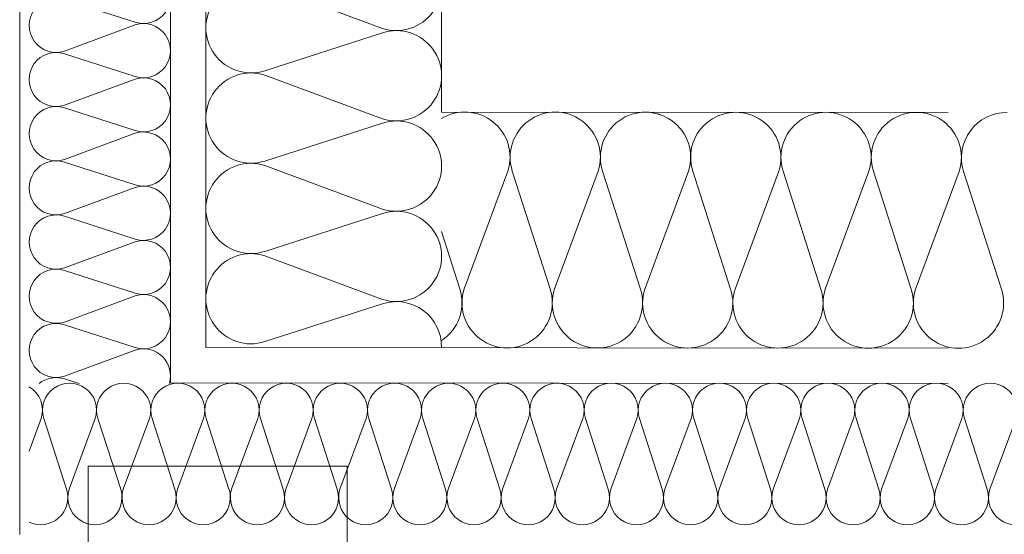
# Model space of a CAD drawing. Extents: x -740 to 300, y 62 to 1112.
# Tile 63 of 187: x -6.74 to 1.62, y 376.53 to 380.9. Entities that reach past the tile are written whole.
import ezdxf

# ---------------------------------------------------------------- set-up
doc = ezdxf.new("R2010")
doc.units = 0
doc.layers.get('0').update_dxf_attribs({"lineweight": 13})
doc.layers.add('30 -33 Aussenwände- 7 Fassade_ Elemente', color=7, linetype='Continuous', lineweight=9, true_color=0x00aacc)
doc.layers.add('30 -34 Innenwände- 6 Elemente', color=7, linetype='Continuous', lineweight=9, true_color=0xff6633)

# ---------------------------------------------------------------- blocks, each defined once
blk = doc.blocks.new('Referenz-A06CPVBEL0')
at = {"layer": '30 -33 Aussenwände- 7 Fassade_ Elemente', "color": 0, "linetype": 'Continuous', "ltscale": 0.13}
for p, q in [((-6.7363, 376.5321), (-6.7363, 388.9121)), ((-5.4563, 377.8171), (-5.4563, 384.9121)), ((-5.1563, 378.1169), (-5.1563, 384.9121)), ((-3.1563, 380.1154), (-3.1563, 384.9121)), ((-4.6563, 381.1943), (-3.6563, 380.8246)), ((-5.7563, 380.8766), (-6.3563, 381.0694)), ((-6.3563, 380.6323), (-5.7563, 380.8541)), ((-3.6563, 380.7871), (-4.6563, 380.4658)), ((-5.7563, 380.4169), (-6.3563, 380.6098)), ((-6.3563, 380.1726), (-5.7563, 380.3944)), ((-4.6563, 380.4283), (-3.6563, 380.0586)), ((-5.7563, 379.9573), (-6.3563, 380.1501)), ((1.1437, 380.1121), (-3.1563, 380.1154)), ((-3.6563, 380.0211), (-4.6563, 379.6997)), ((-6.3563, 379.713), (-5.7563, 379.9348)), ((-5.7563, 379.4977), (-6.3563, 379.6905)), ((-4.6563, 379.6622), (-3.6563, 379.2925)), ((-4.6563, 379.6622), (-3.6563, 379.2925)), ((-2.9637, 378.6152), (-2.5933, 379.6149)), ((-2.5558, 379.6149), (-2.2352, 378.6147)), ((-2.1977, 378.6146), (-1.8272, 379.6144)), ((-1.7897, 379.6143), (-1.4691, 378.6141)), ((-1.7897, 379.6143), (-1.4691, 378.6141)), ((-1.4316, 378.6141), (-1.0612, 379.6138)), ((-1.4316, 378.6141), (-1.0612, 379.6138)), ((-1.0237, 379.6137), (-0.7031, 378.6135)), ((-1.0237, 379.6137), (-0.7031, 378.6135)), ((-0.6656, 378.6135), (-0.2951, 379.6132)), ((-0.2576, 379.6132), (0.063, 378.6129)), ((0.1005, 378.6129), (0.4709, 379.6126)), ((0.1005, 378.6129), (0.4709, 379.6126)), ((0.5084, 379.6126), (0.829, 378.6123)), ((0.5084, 379.6126), (0.829, 378.6123)), ((0.8665, 378.6123), (1.237, 379.612)), ((1.2745, 379.612), (1.5951, 378.6117)), ((-6.3563, 379.2534), (-5.7563, 379.4752)), ((-5.7563, 379.038), (-6.3563, 379.2309)), ((-5.7563, 379.038), (-6.3563, 379.2309)), ((-3.6563, 379.255), (-4.6563, 378.9337)), ((-3.6563, 379.255), (-4.6563, 378.9337)), ((-3.1571, 379.1015), (-3.0012, 378.6153)), ((-6.3563, 378.7937), (-5.7563, 379.0155)), ((-6.3563, 378.7937), (-5.7563, 379.0155)), ((-4.6563, 378.8962), (-3.6563, 378.5265)), ((-5.7563, 378.5784), (-6.3563, 378.7712)), ((-5.7563, 378.5784), (-6.3563, 378.7712)), ((-6.3563, 378.3341), (-5.7563, 378.5559)), ((-3.6563, 378.489), (-4.6563, 378.1676)), ((-5.7563, 378.1188), (-6.3563, 378.3116)), ((-6.3563, 377.8745), (-5.7563, 378.0963)), ((1.1422, 378.1121), (-5.1563, 378.1169)), ((-6.2322, 377.8121), (-6.3563, 377.852)), ((1.142, 377.8121), (-5.4563, 377.8171)), ((-6.5543, 377.5154), (-6.6563, 377.2395)), ((-6.5318, 377.5154), (-6.339, 376.9154)), ((-6.3165, 376.9154), (-6.0947, 377.5154)), ((-6.0722, 377.5154), (-5.8793, 376.9154)), ((-6.0722, 377.5154), (-5.8793, 376.9154)), ((-5.8568, 376.9154), (-5.635, 377.5154)), ((-5.8568, 376.9154), (-5.635, 377.5154)), ((-5.6125, 377.5154), (-5.4197, 376.9154)), ((-5.6125, 377.5154), (-5.4197, 376.9154)), ((-5.3972, 376.9154), (-5.1754, 377.5154)), ((-5.1529, 377.5154), (-4.9601, 376.9154)), ((-4.9376, 376.9154), (-4.7158, 377.5154)), ((-4.6933, 377.5154), (-4.5004, 376.9154)), ((-4.4779, 376.9154), (-4.2561, 377.5154)), ((-4.2336, 377.5154), (-4.0408, 376.9154)), ((-4.0183, 376.9154), (-3.7965, 377.5154)), ((-3.774, 377.5154), (-3.5812, 376.9154)), ((-3.5587, 376.9154), (-3.3369, 377.5154)), ((-3.3144, 377.5154), (-3.1215, 376.9154)), ((-3.099, 376.9154), (-2.8772, 377.5154)), ((-2.8547, 377.5154), (-2.6619, 376.9154)), ((-2.6394, 376.9154), (-2.4176, 377.5154)), ((-2.3951, 377.5154), (-2.2023, 376.9154)), ((-2.1798, 376.9154), (-1.958, 377.5154)), ((-1.9355, 377.5154), (-1.7426, 376.9154)), ((-1.7201, 376.9154), (-1.4983, 377.5154)), ((-1.4758, 377.5154), (-1.283, 376.9154)), ((-1.2605, 376.9154), (-1.0387, 377.5154)), ((-1.0162, 377.5154), (-0.8234, 376.9154)), ((-0.8009, 376.9154), (-0.5791, 377.5154)), ((-0.5566, 377.5154), (-0.3637, 376.9154)), ((-0.3412, 376.9154), (-0.1194, 377.5154)), ((-0.0969, 377.5154), (0.0959, 376.9154)), ((0.1184, 376.9154), (0.3402, 377.5154)), ((0.3627, 377.5154), (0.5555, 376.9154)), ((0.578, 376.9154), (0.7998, 377.5154)), ((0.8223, 377.5154), (1.0152, 376.9154)), ((1.0377, 376.9154), (1.2595, 377.5154)), ((1.282, 377.5154), (1.4748, 376.9154)), ((1.4973, 376.9154), (1.7191, 377.5154))]:
    blk.add_line(p, q, dxfattribs=at)
for centre, major_axis, end_param in [((-3.539, 381.1889), (-0.1173, -0.3643), 3.764652), ((-5.6859, 381.0951), (-0.0704, -0.2186), 3.764652), ((-4.7737, 380.83), (0.1174, 0.3643), 3.765224), ((-6.4267, 380.8508), (0.0705, 0.2186), 3.765224), ((-5.6859, 380.6355), (-0.0704, -0.2186), 3.764652), ((-3.539, 380.4229), (-0.1173, -0.3643), 3.764652), ((-6.4267, 380.3912), (0.0705, 0.2186), 3.765224), ((-4.7737, 380.064), (0.1174, 0.3643), 3.765224), ((-5.6859, 380.1759), (-0.0704, -0.2186), 3.764652), ((-6.4267, 379.9316), (0.0705, 0.2186), 3.765224), ((-2.9575, 379.7325), (0.3642, -0.1176), 2.429518), ((-2.1914, 379.7319), (0.2249, 0.3096), 1.254884), ((-1.4254, 379.7313), (0.3642, -0.1176), 3.764652), ((-1.4254, 379.7313), (0.2249, 0.3096), 1.254884), ((-0.6593, 379.7308), (0.3642, -0.1176), 3.764652), ((-0.6593, 379.7308), (0.2249, 0.3096), 1.254884), ((0.1067, 379.7302), (0.3642, -0.1176), 3.764652), ((0.1067, 379.7302), (0.3642, -0.1176), 3.764652), ((0.8728, 379.7296), (0.3642, -0.1176), 3.764652), ((0.8728, 379.7296), (0.3642, -0.1176), 3.764652), ((1.6388, 379.729), (0.0056, 0.3827), 1.896254), ((-3.539, 379.6568), (-0.1173, -0.3643), 3.764652), ((-3.539, 379.6568), (-0.1173, -0.3643), 3.764652), ((-2.1914, 379.7319), (-0.2244, 0.31), 1.254884), ((-2.1914, 379.7319), (0.3642, -0.1176), 1.254884), ((-1.4254, 379.7313), (-0.2244, 0.31), 1.254884), ((-1.4254, 379.7313), (0.3642, -0.1176), 1.254884), ((-0.6593, 379.7308), (-0.2244, 0.31), 1.254884), ((-0.6593, 379.7308), (0.3642, -0.1176), 1.254884), ((-5.6859, 379.7162), (-0.0704, -0.2186), 3.764652), ((-6.4267, 379.4719), (0.0705, 0.2186), 3.765224), ((-4.7737, 379.2979), (0.1174, 0.3643), 3.765224), ((-4.7737, 379.2979), (0.1174, 0.3643), 3.765224), ((-5.6859, 379.2566), (-0.0704, -0.2186), 3.764652), ((-5.6859, 379.2566), (0.1859, 0.1348), 1.254884), ((-5.6859, 379.2566), (0.1859, -0.1348), 1.254884), ((-3.539, 378.8908), (-0.1173, -0.3643), 3.764652), ((-3.539, 378.8908), (-0.1173, -0.3643), 3.764652), ((-6.4267, 379.0123), (0.0705, 0.2186), 3.765224), ((-6.4267, 379.0123), (0.0705, 0.2186), 1.255075), ((-6.4267, 379.0123), (-0.1859, 0.1348), 1.255075), ((-5.6859, 379.2566), (-0.0704, -0.2186), 1.254884), ((-5.6859, 378.797), (-0.0704, -0.2186), 3.764652), ((-5.6859, 378.797), (0.1859, 0.1348), 1.254884), ((-5.6859, 378.797), (0.1859, -0.1348), 1.254884), ((-4.7737, 378.5319), (0.1174, 0.3643), 3.765224), ((-6.4267, 379.0123), (-0.1859, -0.1348), 1.255075), ((-6.4267, 378.5527), (0.0705, 0.2186), 3.765224), ((-6.4267, 378.5527), (0.0705, 0.2186), 1.255075), ((-6.4267, 378.5527), (-0.1859, 0.1348), 1.255075), ((-5.6859, 378.797), (-0.0704, -0.2186), 1.254884), ((-3.3656, 378.4981), (0.2078, -0.3214), 1.307885), ((-2.5995, 378.4975), (-0.3642, 0.1177), 1.255075), ((-2.5995, 378.4975), (0.2245, -0.31), 1.255075), ((-1.8335, 378.4969), (-0.3642, 0.1177), 3.765224), ((-1.8335, 378.4969), (-0.3642, 0.1177), 1.255075), ((-1.8335, 378.4969), (0.2245, -0.31), 1.255075), ((-1.0674, 378.4964), (-0.3642, 0.1177), 3.765224), ((-1.0674, 378.4964), (-0.3642, 0.1177), 1.255075), ((-1.0674, 378.4964), (0.2245, -0.31), 1.255075), ((-0.3014, 378.4958), (-0.3642, 0.1177), 3.765224), ((0.4647, 378.4952), (-0.3642, 0.1177), 3.765224), ((0.4647, 378.4952), (-0.3642, 0.1177), 3.765224), ((1.2307, 378.4946), (-0.3642, 0.1177), 3.765224), ((-5.6859, 378.3373), (0.1859, 0.1348), 1.254884), ((-3.539, 378.1247), (0.3827, -0.0053), 1.896254), ((-5.6859, 378.3373), (0.1859, -0.1348), 1.254884), ((-6.4267, 378.5527), (-0.1859, -0.1348), 1.255075), ((-6.4267, 378.093), (0.0705, 0.2186), 1.255075), ((-6.4267, 378.093), (-0.1859, 0.1348), 1.255075), ((-5.6859, 378.3373), (-0.0704, -0.2186), 1.254884), ((-2.5995, 378.4975), (-0.225, -0.3096), 1.255075), ((-1.8335, 378.4969), (-0.225, -0.3096), 1.255075), ((-1.0674, 378.4964), (-0.225, -0.3096), 1.255075), ((-5.6859, 377.8777), (0.22, -0.0656), 2.172087), ((-6.4267, 378.093), (-0.1859, -0.1348), 1.255075), ((-6.4267, 377.6334), (0.0705, 0.2186), 0.990893), ((-6.7729, 377.5858), (0.2186, -0.0704), 1.349822), ((-6.3132, 377.5858), (-0.1348, 0.1859), 1.254884), ((-6.3132, 377.5858), (0.1348, 0.1859), 1.254884), ((-6.3132, 377.5858), (0.2186, -0.0704), 1.254884), ((-5.8536, 377.5858), (0.2186, -0.0704), 3.764652), ((-5.8536, 377.5858), (-0.1348, 0.1859), 1.254884), ((-5.8536, 377.5858), (0.1348, 0.1859), 1.254884), ((-5.8536, 377.5858), (0.2186, -0.0704), 1.254884), ((-5.394, 377.5858), (0.2186, -0.0704), 3.764652), ((-5.394, 377.5858), (-0.1348, 0.1859), 1.254884), ((-5.394, 377.5858), (0.1348, 0.1859), 1.254884), ((-5.394, 377.5858), (0.2186, -0.0704), 1.254884), ((-4.9343, 377.5858), (0.2186, -0.0704), 3.764652), ((-4.4747, 377.5858), (0.2186, -0.0704), 3.764652), ((-4.0151, 377.5858), (0.2186, -0.0704), 3.764652), ((-3.5554, 377.5858), (0.2186, -0.0704), 3.764652), ((-3.0958, 377.5858), (0.2186, -0.0704), 3.764652), ((-2.6362, 377.5858), (0.2186, -0.0704), 3.764652), ((-2.1765, 377.5858), (0.2186, -0.0704), 3.764652), ((-1.7169, 377.5858), (0.2186, -0.0704), 3.764652), ((-1.2573, 377.5858), (0.2186, -0.0704), 3.764652), ((-0.7976, 377.5858), (0.2186, -0.0704), 3.764652), ((-0.338, 377.5858), (0.2186, -0.0704), 3.764652), ((0.1216, 377.5858), (0.2186, -0.0704), 3.764652), ((0.5813, 377.5858), (0.2186, -0.0704), 3.764652), ((1.0409, 377.5858), (0.2186, -0.0704), 3.764652), ((1.5005, 377.5858), (0.2186, -0.0704), 3.764652), ((-6.5575, 376.8449), (-0.0988, -0.2073), 2.32715), ((-6.0979, 376.8449), (-0.2186, 0.0705), 3.765224), ((-6.0979, 376.8449), (-0.2186, 0.0705), 1.255075), ((-6.0979, 376.8449), (0.1348, -0.1859), 1.255075), ((-5.6383, 376.8449), (-0.2186, 0.0705), 3.765224), ((-5.6383, 376.8449), (-0.2186, 0.0705), 1.255075), ((-5.6383, 376.8449), (0.1348, -0.1859), 1.255075), ((-5.1786, 376.8449), (-0.2186, 0.0705), 3.765224), ((-4.719, 376.8449), (-0.2186, 0.0705), 3.765224), ((-4.2594, 376.8449), (-0.2186, 0.0705), 3.765224), ((-3.7997, 376.8449), (-0.2186, 0.0705), 3.765224), ((-3.3401, 376.8449), (-0.2186, 0.0705), 3.765224), ((-2.8805, 376.8449), (-0.2186, 0.0705), 3.765224), ((-2.4208, 376.8449), (-0.2186, 0.0705), 3.765224), ((-1.9612, 376.8449), (-0.2186, 0.0705), 3.765224), ((-1.5016, 376.8449), (-0.2186, 0.0705), 3.765224), ((-1.0419, 376.8449), (-0.2186, 0.0705), 3.765224), ((-0.5823, 376.8449), (-0.2186, 0.0705), 3.765224), ((-0.1227, 376.8449), (-0.2186, 0.0705), 3.765224), ((0.337, 376.8449), (-0.2186, 0.0705), 3.765224), ((0.7966, 376.8449), (-0.2186, 0.0705), 3.765224), ((1.2562, 376.8449), (-0.2186, 0.0705), 3.765224), ((1.7159, 376.8449), (-0.2186, 0.0705), 3.765224), ((-6.0979, 376.8449), (-0.1348, -0.1859), 1.255075), ((-5.6383, 376.8449), (-0.1348, -0.1859), 1.255075)]:
    blk.add_ellipse(centre, major_axis=major_axis, ratio=1, start_param=0, end_param=end_param, dxfattribs=at)
at = {"layer": '30 -34 Innenwände- 6 Elemente', "color": 0, "linetype": 'Continuous', "ltscale": 0.13}
for p, q in [((-3.9563, 377.1121), (-6.1563, 377.1121)), ((-6.1563, 377.1121), (-6.1563, 227.1121)), ((-3.9563, 224.9121), (-3.9563, 377.1121))]:
    blk.add_line(p, q, dxfattribs=at)

msp = doc.modelspace()

# ---------------------------------------------------------------- block references
at = {"color": 8, "lineweight": 13, "ltscale": 0.13, "true_color": 0x808080}
msp.add_blockref('Referenz-A06CPVBEL0', (0, 0), dxfattribs=at)

doc.saveas('drawing.dxf')
